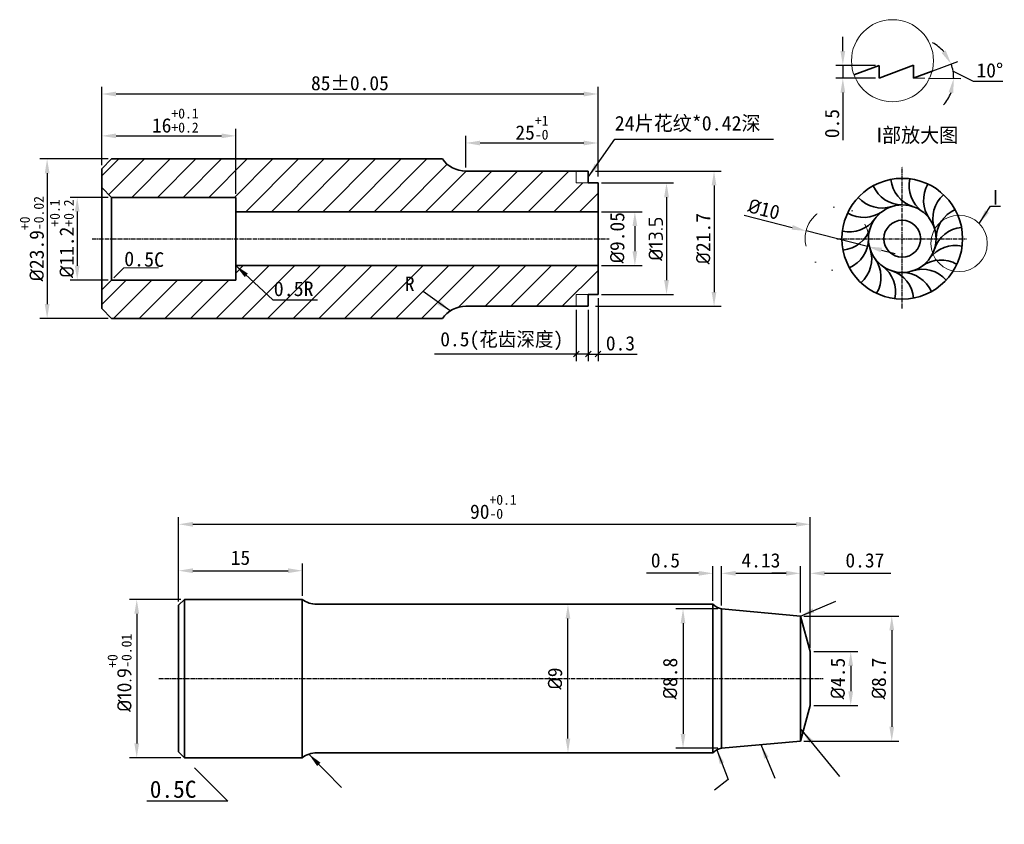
# Model space of a CAD drawing. Header units: millimetres. Extents: x 803 to 2752, y -982 to 289.
# Tile 15 of 22: x 1665 to 1837, y -171 to -31. Entities that reach past the tile are written whole.
import ezdxf

# ---------------------------------------------------------------- set-up
doc = ezdxf.new("R2010")
doc.units = ezdxf.units.MM
for name, pattern in [('ACAD_ISO02W100', [15, 12, -3]), ('CENTER2', [1.125, 0.75, -0.125, 0.125, -0.125]), ('DIVIDE', [31.75, 12.7, -6.35, 0, -6.35, 0, -6.35])]:
    doc.linetypes.add(name, pattern=pattern)
for name, color, linetype, lineweight in [('Layer1', 7, 'Continuous', 35), ('Layer3', 5, 'Continuous', 13), ('Layer4', 9, 'ACAD_ISO02W100', 13), ('Layer5', 4, 'DIVIDE', 13), ('中心线', 1, 'CENTER2', 25), ('标注线', 3, 'Continuous', 30), ('粗实线', 7, 'Continuous', 35)]:
    doc.layers.add(name, color=color, linetype=linetype, lineweight=lineweight)
doc.dimstyles.new('ISO-25', dxfattribs={"dimtxt": 2.5, "dimasz": 2.5, "dimexe": 1.25, "dimexo": 0.625, "dimtad": 1, "dimdsep": 46, "dimtxsty": 'Standard', "dimcen": 2.5, "dimadec": 0, "dimazin": 0, "dimtfac": 1, "dimtmove": 0, "dimatfit": 3, "dimfxl": 1, "dimarcsym": 0})
doc.dimstyles.new('ISO-25$0', dxfattribs={"dimtxt": 2.5, "dimasz": 2.5, "dimexe": 1.25, "dimexo": 0.625, "dimgap": 1, "dimtad": 1, "dimtoh": 1, "dimtxsty": 'Standard', "dimcen": 2.5, "dimadec": 0, "dimazin": 0, "dimtfac": 1, "dimtofl": 0, "dimtmove": 0, "dimatfit": 3, "dimfxl": 1, "dimarcsym": 0})
doc.dimstyles.new('yang', dxfattribs={"dimtxt": 2.5, "dimasz": 2.5, "dimexe": 1.25, "dimexo": 0.625, "dimtad": 1, "dimdsep": 46, "dimtxsty": 'Standard', "dimcen": 13, "dimadec": 0, "dimazin": 0, "dimtfac": 1, "dimtmove": 0, "dimatfit": 3, "dimfxl": 1.2, "dimarcsym": 0})

# ---------------------------------------------------------------- blocks, each defined once
blk = doc.blocks.new('*D141')
at = {"layer": 'Defpoints', "color": 0, "transparency": 16777216}
for p in [(1679.03, -43.73), (1679.03, -56.81), (1765.81, -58.78)]:
    blk.add_point(p, dxfattribs=at)
at = {"layer": 'Layer3', "color": 0, "lineweight": -2, "transparency": 16777216}
for p, q in [((1679.03, -56.18), (1679.03, -42.48)), ((1765.81, -58.16), (1765.81, -42.48)), ((1763.31, -43.73), (1681.53, -43.73))]:
    blk.add_line(p, q, dxfattribs=at)
at = {"layer": 'Layer3', "color": 0, "transparency": 16777216}
for points in [[(1681.53, -43.31), (1681.53, -44.15), (1679.03, -43.73)], [(1763.31, -43.31), (1763.31, -44.15), (1765.81, -43.73)]]:
    blk.add_solid(points, dxfattribs=at)
at = {"layer": 'Layer3', "color": 0, "transparency": 16777216, "insert": (1722.42, -41.85), "char_height": 2.5, "attachment_point": 5}
blk.add_mtext('85%%P0.05', dxfattribs=at)
blk = doc.blocks.new('*D142')
at = {"layer": 'Defpoints', "color": 0, "transparency": 16777216}
for p in [(1802.17, -67.65), (1812.91, -70.38)]:
    blk.add_point(p, dxfattribs=at)
at = {"layer": 'Layer3', "color": 0, "lineweight": -2, "transparency": 16777216}
for p, q in [((1791.35, -64.91), (1799.75, -67.04)), ((1812.91, -70.38), (1802.17, -67.65)), ((1815.34, -70.99), (1817.76, -71.61))]:
    blk.add_line(p, q, dxfattribs=at)
at = {"layer": 'Layer3', "color": 0, "transparency": 16777216}
for points in [[(1799.85, -66.63), (1799.65, -67.44), (1802.17, -67.65)], [(1815.44, -70.59), (1815.23, -71.4), (1812.91, -70.38)]]:
    blk.add_solid(points, dxfattribs=at)
at = {"layer": 'Layer3', "color": 0, "transparency": 16777216, "insert": (1794.8, -63.85), "char_height": 2.5, "attachment_point": 5, "rotation": 345.7556}
blk.add_mtext('{\\fISOCPEUR|b0|i0|c134|p34;%%C}10', dxfattribs=at)
blk = doc.blocks.new('*D143')
at = {"layer": 'Defpoints', "color": 0, "transparency": 16777216}
for p in [(1680.76, -55.08), (1669.48, -82.95), (1680.76, -82.95)]:
    blk.add_point(p, dxfattribs=at)
at = {"layer": 'Layer3', "color": 0, "lineweight": -2, "transparency": 16777216}
for p, q in [((1680.13, -55.08), (1668.23, -55.08)), ((1669.48, -57.58), (1669.48, -80.45)), ((1680.13, -82.95), (1668.23, -82.95))]:
    blk.add_line(p, q, dxfattribs=at)
at = {"layer": 'Layer3', "color": 0, "transparency": 16777216}
for points in [[(1669.07, -57.58), (1669.9, -57.58), (1669.48, -55.08)], [(1669.07, -80.45), (1669.9, -80.45), (1669.48, -82.95)]]:
    blk.add_solid(points, dxfattribs=at)
at = {"layer": 'Layer3', "color": 0, "transparency": 16777216, "insert": (1666.82, -69.02), "char_height": 2.5, "attachment_point": 5, "rotation": 90}
blk.add_mtext('{\\fISOCPEUR|b0|i0|c134|p34;%%C}23.9{\\H0.7x;\\S+0^ -0.02;}', dxfattribs=at)
blk = doc.blocks.new('*D144')
at = {"layer": 'Defpoints', "color": 0, "transparency": 16777216}
for p in [(1680.76, -61.79), (1674.74, -76.24), (1680.76, -76.24)]:
    blk.add_point(p, dxfattribs=at)
at = {"layer": 'Layer3', "color": 0, "lineweight": -2, "transparency": 16777216}
for p, q in [((1680.13, -61.79), (1673.49, -61.79)), ((1674.74, -64.29), (1674.74, -73.74)), ((1680.13, -76.24), (1673.49, -76.24))]:
    blk.add_line(p, q, dxfattribs=at)
at = {"layer": 'Layer3', "color": 0, "transparency": 16777216}
for points in [[(1674.32, -64.29), (1675.15, -64.29), (1674.74, -61.79)], [(1674.32, -73.74), (1675.15, -73.74), (1674.74, -76.24)]]:
    blk.add_solid(points, dxfattribs=at)
at = {"layer": 'Layer3', "color": 0, "transparency": 16777216, "insert": (1672.07, -69.02), "char_height": 2.5, "attachment_point": 5, "rotation": 90}
blk.add_mtext('{\\fISOCPEUR|b0|i0|c134|p34;%%C}11.2{\\H0.7x;\\S+0.1^ +0.2;}', dxfattribs=at)
blk = doc.blocks.new('*D145')
at = {"layer": 'Defpoints', "color": 0, "transparency": 16777216}
for p in [(1702.47, -51.05), (1679.03, -56.81), (1702.47, -61.79)]:
    blk.add_point(p, dxfattribs=at)
at = {"layer": 'Layer3', "color": 0, "lineweight": -2, "transparency": 16777216}
for p, q in [((1679.03, -56.18), (1679.03, -49.8)), ((1702.47, -61.17), (1702.47, -49.8)), ((1681.53, -51.05), (1699.97, -51.05))]:
    blk.add_line(p, q, dxfattribs=at)
at = {"layer": 'Layer3', "color": 0, "transparency": 16777216}
for points in [[(1681.53, -50.63), (1681.53, -51.46), (1679.03, -51.05)], [(1699.97, -50.63), (1699.97, -51.46), (1702.47, -51.05)]]:
    blk.add_solid(points, dxfattribs=at)
at = {"layer": 'Layer3', "color": 0, "transparency": 16777216, "insert": (1691.89, -48.38), "char_height": 2.5, "attachment_point": 5}
blk.add_mtext('16{\\H0.7x;\\S+0.1^ +0.2;}', dxfattribs=at)
blk = doc.blocks.new('_Oblique')
at = {"color": 0, "linetype": 'ByBlock', "lineweight": -2}
blk.add_line((-0.5, -0.5), (0.5, 0.5), dxfattribs=at)
blk = doc.blocks.new('*D146')
at = {"layer": 'Defpoints', "color": 0, "transparency": 16777216}
for p in [(1761.99, -80.83), (1764.1, -80.83), (1764.1, -89.18)]:
    blk.add_point(p, dxfattribs=at)
at = {"layer": 'Layer3', "color": 0, "lineweight": -2, "transparency": 16777216}
for p, q in [((1761.99, -81.45), (1761.99, -90.43)), ((1764.1, -81.45), (1764.1, -90.43)), ((1761.99, -89.18), (1737.23, -89.18)), ((1764.1, -89.18), (1761.99, -89.18))]:
    blk.add_line(p, q, dxfattribs=at)
at = {"layer": 'Layer3', "color": 0, "lineweight": -2, "transparency": 16777216, "rotation": 180}
blk.add_blockref('_Oblique', (1761.99, -89.18), dxfattribs=at)
at = {"layer": 'Layer3', "color": 0, "lineweight": -2, "transparency": 16777216}
blk.add_blockref('_Oblique', (1764.1, -89.18), dxfattribs=at)
at = {"layer": 'Layer3', "color": 0, "transparency": 16777216, "insert": (1748.97, -86.91), "char_height": 2.5, "attachment_point": 5}
blk.add_mtext('0.5(花齿深度)', dxfattribs=at)
blk = doc.blocks.new('*D147')
at = {"layer": 'Defpoints', "color": 0, "transparency": 16777216}
for p in [(1765.81, -52.29), (1742.68, -57.2), (1765.81, -58.78)]:
    blk.add_point(p, dxfattribs=at)
at = {"layer": 'Layer3', "color": 0, "lineweight": -2, "transparency": 16777216}
for p, q in [((1742.68, -56.58), (1742.68, -51.04)), ((1765.81, -58.16), (1765.81, -51.04)), ((1745.18, -52.29), (1763.31, -52.29))]:
    blk.add_line(p, q, dxfattribs=at)
at = {"layer": 'Layer3', "color": 0, "transparency": 16777216}
for points in [[(1745.18, -51.88), (1745.18, -52.71), (1742.68, -52.29)], [(1763.31, -51.88), (1763.31, -52.71), (1765.81, -52.29)]]:
    blk.add_solid(points, dxfattribs=at)
at = {"layer": 'Layer3', "color": 0, "transparency": 16777216, "insert": (1754.24, -49.63), "char_height": 2.5, "attachment_point": 5}
blk.add_mtext('25{\\H0.7x;\\S+1^ -0;}', dxfattribs=at)
blk = doc.blocks.new('*D148')
at = {"layer": 'Defpoints', "color": 0, "transparency": 16777216}
for p in [(1764.75, -57.2), (1764.75, -80.83), (1786.08, -80.83)]:
    blk.add_point(p, dxfattribs=at)
at = {"layer": 'Layer3', "color": 0, "lineweight": -2, "transparency": 16777216}
for p, q in [((1765.38, -57.2), (1787.33, -57.2)), ((1786.08, -59.7), (1786.08, -78.33)), ((1765.38, -80.83), (1787.33, -80.83))]:
    blk.add_line(p, q, dxfattribs=at)
at = {"layer": 'Layer3', "color": 0, "transparency": 16777216}
for points in [[(1785.66, -59.7), (1786.49, -59.7), (1786.08, -57.2)], [(1785.66, -78.33), (1786.49, -78.33), (1786.08, -80.83)]]:
    blk.add_solid(points, dxfattribs=at)
at = {"layer": 'Layer3', "color": 0, "transparency": 16777216, "insert": (1784.2, -69.02), "char_height": 2.5, "attachment_point": 5, "rotation": 90}
blk.add_mtext('{\\fISOCPEUR|b0|i0|c134|p34;%%C}21.7', dxfattribs=at)
blk = doc.blocks.new('*D149')
at = {"layer": 'Defpoints', "color": 0, "transparency": 16777216}
for p in [(1765.81, -59.27), (1765.81, -78.76), (1777.77, -78.76)]:
    blk.add_point(p, dxfattribs=at)
at = {"layer": 'Layer3', "color": 0, "lineweight": -2, "transparency": 16777216}
for p, q in [((1766.43, -59.27), (1779.02, -59.27)), ((1777.77, -61.77), (1777.77, -76.26)), ((1766.43, -78.76), (1779.02, -78.76))]:
    blk.add_line(p, q, dxfattribs=at)
at = {"layer": 'Layer3', "color": 0, "transparency": 16777216}
for points in [[(1777.35, -61.77), (1778.19, -61.77), (1777.77, -59.27)], [(1777.35, -76.26), (1778.19, -76.26), (1777.77, -78.76)]]:
    blk.add_solid(points, dxfattribs=at)
at = {"layer": 'Layer3', "color": 0, "transparency": 16777216, "insert": (1775.89, -69.02), "char_height": 2.5, "attachment_point": 5, "rotation": 90}
blk.add_mtext('{\\fISOCPEUR|b0|i0|c134|p34;%%C13.5}', dxfattribs=at)
blk = doc.blocks.new('*D150')
at = {"layer": 'Defpoints', "color": 0, "transparency": 16777216}
for p in [(1765.81, -64.32), (1765.81, -73.71), (1772.24, -73.71)]:
    blk.add_point(p, dxfattribs=at)
at = {"layer": 'Layer3', "color": 0, "lineweight": -2, "transparency": 16777216}
for p, q in [((1766.43, -64.32), (1773.49, -64.32)), ((1772.24, -66.82), (1772.24, -71.21)), ((1766.43, -73.71), (1773.49, -73.71))]:
    blk.add_line(p, q, dxfattribs=at)
at = {"layer": 'Layer3', "color": 0, "transparency": 16777216}
for points in [[(1771.82, -66.82), (1772.66, -66.82), (1772.24, -64.32)], [(1771.82, -71.21), (1772.66, -71.21), (1772.24, -73.71)]]:
    blk.add_solid(points, dxfattribs=at)
at = {"layer": 'Layer3', "color": 0, "transparency": 16777216, "insert": (1769.17, -68.85), "char_height": 2.5, "attachment_point": 5, "rotation": 90}
blk.add_mtext('{\\fISOCPEUR|b0|i0|c134|p34;%%C}9.05', dxfattribs=at)
blk = doc.blocks.new('*D151')
at = {"layer": 'Defpoints', "color": 0, "transparency": 16777216}
for p in [(1765.81, -78.76), (1764.1, -80.83), (1765.81, -89.18)]:
    blk.add_point(p, dxfattribs=at)
at = {"layer": 'Layer3', "color": 0, "lineweight": -2, "transparency": 16777216}
for p, q in [((1765.81, -79.38), (1765.81, -90.43)), ((1764.1, -81.45), (1764.1, -90.43)), ((1764.1, -89.18), (1765.81, -89.18)), ((1765.81, -89.18), (1772.64, -89.18))]:
    blk.add_line(p, q, dxfattribs=at)
at = {"layer": 'Layer3', "color": 0, "lineweight": -2, "transparency": 16777216, "rotation": 180}
blk.add_blockref('_Oblique', (1764.1, -89.18), dxfattribs=at)
at = {"layer": 'Layer3', "color": 0, "lineweight": -2, "transparency": 16777216}
blk.add_blockref('_Oblique', (1765.81, -89.18), dxfattribs=at)
at = {"layer": 'Layer3', "color": 0, "transparency": 16777216, "insert": (1769.72, -87.31), "char_height": 2.5, "attachment_point": 5}
blk.add_mtext('0.3', dxfattribs=at)
blk = doc.blocks.new('*D152')
at = {"layer": 'Defpoints', "color": 0, "transparency": 16777216}
for p in [(1827.78, -39.3), (1820.94, -40.97), (1820.94, -40.97), (1822.94, -40.99), (1814.2, -43.53)]:
    blk.add_point(p, dxfattribs=at)
at = {"layer": 'Layer3', "color": 0, "lineweight": -2, "transparency": 16777216}
for p, q in [((1821.52, -40.75), (1828.69, -38.03)), ((1823.57, -40.99), (1829.23, -41.04)), ((1827.87, -39.73), (1831.39, -41.48)), ((1831.39, -41.48), (1836.6, -41.48))]:
    blk.add_line(p, q, dxfattribs=at)
for start, end in [(41.2464, 61.7017), (359.5211, 20.791), (318.6104, 339.0658)]:
    blk.add_arc((1820.94, -40.97), 7.04, start, end, dxfattribs=at)
at = {"layer": 'Layer3', "color": 0, "transparency": 16777216}
for points in [[(1826.59, -36.12), (1825.87, -36.55), (1827.52, -38.47)], [(1827.1, -43.41), (1827.92, -43.56), (1827.98, -41.03)]]:
    blk.add_solid(points, dxfattribs=at)
at = {"layer": 'Layer3', "color": 0, "transparency": 16777216, "insert": (1834.3, -39.61), "char_height": 2.5, "attachment_point": 5}
blk.add_mtext('10%%D', dxfattribs=at)
blk = doc.blocks.new('*D153')
at = {"layer": 'Defpoints', "color": 0, "transparency": 16777216}
for p in [(1814.93, -38.74), (1808.6, -40.99), (1814.93, -40.99)]:
    blk.add_point(p, dxfattribs=at)
at = {"layer": 'Layer3', "color": 0, "lineweight": -2, "transparency": 16777216}
for p, q in [((1808.6, -36.24), (1808.6, -33.74)), ((1814.3, -38.74), (1807.35, -38.74)), ((1808.6, -38.74), (1808.6, -40.99)), ((1814.3, -40.99), (1807.35, -40.99)), ((1808.6, -43.49), (1808.6, -51.82))]:
    blk.add_line(p, q, dxfattribs=at)
at = {"layer": 'Layer3', "color": 0, "transparency": 16777216}
for points in [[(1808.18, -36.24), (1809.01, -36.24), (1808.6, -38.74)], [(1808.18, -43.49), (1809.01, -43.49), (1808.6, -40.99)]]:
    blk.add_solid(points, dxfattribs=at)
at = {"layer": 'Layer3', "color": 0, "transparency": 16777216, "insert": (1806.72, -48.9), "char_height": 2.5, "attachment_point": 5, "rotation": 90}
blk.add_mtext('0.5', dxfattribs=at)
blk = doc.blocks.new('*D156')
at = {"layer": 'Defpoints', "color": 0, "transparency": 16777216}
for p in [(1693.47, -132.05), (1685.15, -159.71), (1693.47, -159.71)]:
    blk.add_point(p, dxfattribs=at)
at = {"layer": '标注线', "color": 0, "lineweight": -2, "transparency": 16777216}
for p, q in [((1692.85, -132.05), (1683.9, -132.05)), ((1685.15, -134.55), (1685.15, -157.21)), ((1692.85, -159.71), (1683.9, -159.71))]:
    blk.add_line(p, q, dxfattribs=at)
at = {"layer": '标注线', "color": 0, "transparency": 16777216}
for points in [[(1684.73, -134.55), (1685.56, -134.55), (1685.15, -132.05)], [(1684.73, -157.21), (1685.56, -157.21), (1685.15, -159.71)]]:
    blk.add_solid(points, dxfattribs=at)
at = {"layer": '标注线', "color": 0, "transparency": 16777216, "insert": (1682.14, -144.88), "char_height": 2.5, "attachment_point": 5, "rotation": 90}
blk.add_mtext('{\\fISOCPEUR|b0|i0|c134|p34;%%C10.9\\fSimSun|b0|i0|c134|p2;\\H0.7x;\\S+0^ -0.01;}', dxfattribs=at)
blk = doc.blocks.new('*D154')
at = {"layer": 'Defpoints', "color": 0, "transparency": 16777216}
for p in [(1802.91, -118.92), (1692.47, -133.05), (1802.91, -141.16)]:
    blk.add_point(p, dxfattribs=at)
at = {"layer": '标注线', "color": 0, "lineweight": -2, "transparency": 16777216}
for p, q in [((1692.47, -132.42), (1692.47, -117.67)), ((1802.91, -140.53), (1802.91, -117.67)), ((1694.97, -118.92), (1800.41, -118.92))]:
    blk.add_line(p, q, dxfattribs=at)
at = {"layer": '标注线', "color": 0, "transparency": 16777216}
for points in [[(1694.97, -118.5), (1694.97, -119.34), (1692.47, -118.92)], [(1800.41, -118.5), (1800.41, -119.34), (1802.91, -118.92)]]:
    blk.add_solid(points, dxfattribs=at)
at = {"layer": '标注线', "color": 0, "transparency": 16777216, "insert": (1747.5, -115.88), "char_height": 2.5, "attachment_point": 5}
blk.add_mtext('90{\\H0.7x;\\S+0.1^ -0;}', dxfattribs=at)
blk = doc.blocks.new('*D157')
at = {"layer": 'Defpoints', "color": 0, "transparency": 16777216}
for p in [(1714.1, -127.03), (1714.1, -132.05), (1692.47, -133.05)]:
    blk.add_point(p, dxfattribs=at)
at = {"layer": '标注线', "color": 0, "lineweight": -2, "transparency": 16777216}
for p, q in [((1692.47, -132.42), (1692.47, -125.78)), ((1694.97, -127.03), (1711.6, -127.03)), ((1714.1, -131.42), (1714.1, -125.78))]:
    blk.add_line(p, q, dxfattribs=at)
at = {"layer": '标注线', "color": 0, "transparency": 16777216}
for points in [[(1694.97, -126.61), (1694.97, -127.45), (1692.47, -127.03)], [(1711.6, -126.61), (1711.6, -127.45), (1714.1, -127.03)]]:
    blk.add_solid(points, dxfattribs=at)
at = {"layer": '标注线', "color": 0, "transparency": 16777216, "insert": (1703.28, -124.78), "char_height": 2.5, "attachment_point": 5}
blk.add_mtext('15', dxfattribs=at)
blk = doc.blocks.new('*D155')
at = {"layer": 'Defpoints', "color": 0, "transparency": 16777216}
for p in [(1802.91, -141.16), (1802.91, -150.6), (1809.98, -150.6)]:
    blk.add_point(p, dxfattribs=at)
at = {"layer": '标注线', "color": 0, "lineweight": -2, "transparency": 16777216}
for p, q in [((1803.53, -141.16), (1811.23, -141.16)), ((1809.98, -143.66), (1809.98, -148.1)), ((1803.53, -150.6), (1811.23, -150.6))]:
    blk.add_line(p, q, dxfattribs=at)
at = {"layer": '标注线', "color": 0, "transparency": 16777216}
for points in [[(1809.56, -143.66), (1810.39, -143.66), (1809.98, -141.16)], [(1809.56, -148.1), (1810.39, -148.1), (1809.98, -150.6)]]:
    blk.add_solid(points, dxfattribs=at)
at = {"layer": '标注线', "color": 0, "transparency": 16777216, "insert": (1807.73, -145.88), "char_height": 2.5, "attachment_point": 5, "rotation": 90}
blk.add_mtext('{\\fISOCPEUR|b0|i0|c134|p34;%%C}4.5', dxfattribs=at)
blk = doc.blocks.new('*D158')
at = {"layer": 'Defpoints', "color": 0, "transparency": 16777216}
for p in [(1801.18, -134.95), (1801.18, -156.81), (1817.15, -156.81)]:
    blk.add_point(p, dxfattribs=at)
at = {"layer": '标注线', "color": 0, "lineweight": -2, "transparency": 16777216}
for p, q in [((1801.8, -134.95), (1818.4, -134.95)), ((1817.15, -137.45), (1817.15, -154.31)), ((1801.8, -156.81), (1818.4, -156.81))]:
    blk.add_line(p, q, dxfattribs=at)
at = {"layer": '标注线', "color": 0, "transparency": 16777216}
for points in [[(1816.74, -137.45), (1817.57, -137.45), (1817.15, -134.95)], [(1816.74, -154.31), (1817.57, -154.31), (1817.15, -156.81)]]:
    blk.add_solid(points, dxfattribs=at)
at = {"layer": '标注线', "color": 0, "transparency": 16777216, "insert": (1814.9, -145.88), "char_height": 2.5, "attachment_point": 5, "rotation": 90}
blk.add_mtext('{\\fISOCPEUR|b0|i0|c134|p34;%%C}8.7', dxfattribs=at)
blk = doc.blocks.new('*D159')
at = {"layer": 'Defpoints', "color": 0, "transparency": 16777216}
for p in [(1802.91, -127.49), (1801.18, -134.95), (1802.91, -141.16)]:
    blk.add_point(p, dxfattribs=at)
at = {"layer": '标注线', "color": 0, "lineweight": -2, "transparency": 16777216}
for p, q in [((1801.18, -134.33), (1801.18, -126.24)), ((1802.91, -140.53), (1802.91, -126.24)), ((1798.68, -127.49), (1796.18, -127.49)), ((1805.41, -127.49), (1816.99, -127.49))]:
    blk.add_line(p, q, dxfattribs=at)
at = {"layer": '标注线', "color": 0, "transparency": 16777216}
for points in [[(1798.68, -127.07), (1798.68, -127.91), (1801.18, -127.49)], [(1805.41, -127.07), (1805.41, -127.91), (1802.91, -127.49)]]:
    blk.add_solid(points, dxfattribs=at)
at = {"layer": '标注线', "color": 0, "transparency": 16777216, "insert": (1812.45, -125.24), "char_height": 2.5, "attachment_point": 5}
blk.add_mtext('0.37', dxfattribs=at)
blk = doc.blocks.new('*D160')
at = {"layer": 'Defpoints', "color": 0, "transparency": 16777216}
for p in [(1801.18, -127.49), (1787.37, -133.71), (1801.18, -134.95)]:
    blk.add_point(p, dxfattribs=at)
at = {"layer": '标注线', "color": 0, "lineweight": -2, "transparency": 16777216}
for p, q in [((1787.37, -133.09), (1787.37, -126.24)), ((1801.18, -134.33), (1801.18, -126.24)), ((1789.87, -127.49), (1798.68, -127.49))]:
    blk.add_line(p, q, dxfattribs=at)
at = {"layer": '标注线', "color": 0, "transparency": 16777216}
for points in [[(1789.87, -127.07), (1789.87, -127.91), (1787.37, -127.49)], [(1798.68, -127.07), (1798.68, -127.91), (1801.18, -127.49)]]:
    blk.add_solid(points, dxfattribs=at)
at = {"layer": '标注线', "color": 0, "transparency": 16777216, "insert": (1794.28, -125.24), "char_height": 2.5, "attachment_point": 5}
blk.add_mtext('4.13', dxfattribs=at)
blk = doc.blocks.new('*D161')
at = {"layer": 'Defpoints', "color": 0, "transparency": 16777216}
for p in [(1760.54, -132.89), (1762.05, -132.89), (1762.05, -158.86)]:
    blk.add_point(p, dxfattribs=at)
at = {"layer": '标注线', "color": 0, "lineweight": -2, "transparency": 16777216}
for p, q in [((1761.43, -132.89), (1759.29, -132.89)), ((1760.54, -156.36), (1760.54, -135.39)), ((1761.43, -158.86), (1759.29, -158.86))]:
    blk.add_line(p, q, dxfattribs=at)
at = {"layer": '标注线', "color": 0, "transparency": 16777216}
for points in [[(1760.12, -135.39), (1760.95, -135.39), (1760.54, -132.89)], [(1760.12, -156.36), (1760.95, -156.36), (1760.54, -158.86)]]:
    blk.add_solid(points, dxfattribs=at)
at = {"layer": '标注线', "color": 0, "transparency": 16777216, "insert": (1758.29, -145.88), "char_height": 2.5, "attachment_point": 5, "rotation": 90}
blk.add_mtext('{\\fISOCPEUR|b0|i0|c134|p34;%%C}9', dxfattribs=at)
blk = doc.blocks.new('*D162')
at = {"layer": 'Defpoints', "color": 0, "transparency": 16777216}
for p in [(1785.87, -127.49), (1785.87, -132.89), (1787.37, -133.71)]:
    blk.add_point(p, dxfattribs=at)
at = {"layer": '标注线', "color": 0, "lineweight": -2, "transparency": 16777216}
for p, q in [((1785.87, -132.27), (1785.87, -126.24)), ((1787.37, -133.09), (1787.37, -126.24)), ((1783.37, -127.49), (1774.29, -127.49)), ((1789.87, -127.49), (1792.37, -127.49))]:
    blk.add_line(p, q, dxfattribs=at)
at = {"layer": '标注线', "color": 0, "transparency": 16777216}
for points in [[(1783.37, -127.07), (1783.37, -127.91), (1785.87, -127.49)], [(1789.87, -127.07), (1789.87, -127.91), (1787.37, -127.49)]]:
    blk.add_solid(points, dxfattribs=at)
at = {"layer": '标注线', "color": 0, "transparency": 16777216, "insert": (1777.58, -125.24), "char_height": 2.5, "attachment_point": 5}
blk.add_mtext('0.5', dxfattribs=at)
blk = doc.blocks.new('*D163')
at = {"layer": 'Defpoints', "color": 0, "transparency": 16777216}
for p in [(1787.37, -133.71), (1780.66, -158.04), (1787.37, -158.04)]:
    blk.add_point(p, dxfattribs=at)
at = {"layer": '标注线', "color": 0, "lineweight": -2, "transparency": 16777216}
for p, q in [((1786.75, -133.71), (1779.41, -133.71)), ((1780.66, -136.21), (1780.66, -155.54)), ((1786.75, -158.04), (1779.41, -158.04))]:
    blk.add_line(p, q, dxfattribs=at)
at = {"layer": '标注线', "color": 0, "transparency": 16777216}
for points in [[(1780.24, -136.21), (1781.07, -136.21), (1780.66, -133.71)], [(1780.24, -155.54), (1781.07, -155.54), (1780.66, -158.04)]]:
    blk.add_solid(points, dxfattribs=at)
at = {"layer": '标注线', "color": 0, "transparency": 16777216, "insert": (1778.41, -145.88), "char_height": 2.5, "attachment_point": 5, "rotation": 90}
blk.add_mtext('{\\fISOCPEUR|b0|i0|c134|p34;%%C}8.8', dxfattribs=at)

msp = doc.modelspace()

# ---------------------------------------------------------------- hatches: boundary and pattern name
at = {"layer": '粗实线'}
h = msp.add_hatch(dxfattribs=at)
h.set_pattern_fill('ANSI31', color=256)
h.set_pattern_definition([(45, (821.3545, -134.4488), (-2.245064, 2.245064), [])])
h.paths.add_polyline_path([(1765.8054, -59.2734), (1764.0961, -59.2734), (1761.9906, -59.2734), (1761.9906, -57.204), (1742.6842, -57.204, -0.24377569), (1738.5815, -55.0773), (1680.7561, -55.0773), (1679.0281, -56.8053), (1679.0281, -60.0635), (1680.7561, -61.7915), (1702.4678, -61.7915), (1702.4678, -64.3186), (1765.8054, -64.3186)])
h.paths.add_polyline_path([(1765.8054, -73.7137), (1702.4678, -73.7137), (1702.4678, -76.2408), (1680.7561, -76.2408), (1679.0281, -77.9688), (1679.0281, -81.227), (1680.7561, -82.955), (1738.5815, -82.955, -0.24377569), (1742.6842, -80.8283), (1761.9906, -80.8283), (1761.9906, -78.7589), (1764.0961, -78.7589), (1765.8054, -78.7589)])
h.paths.add_polyline_path([(1731.2886, -79.2746), (1734.3163, -79.2746), (1734.3163, -74.4691), (1731.2886, -74.4691)], flags=24)
h.paths.add_polyline_path([(1708.4761, -79.6671), (1717.0023, -79.6671), (1717.0023, -75.9338), (1708.4761, -75.9338)], flags=24)

# ---------------------------------------------------------------- linework, layer by layer
at = {"layer": 'Layer1'}
for p, q in [((1814.9261, -38.7398), (1810.5443, -40.391)), ((1820.9375, -38.7201), (1814.9261, -40.9854)), ((1814.9261, -40.9854), (1814.9261, -38.7398)), ((1820.9375, -40.9719), (1820.9375, -38.7201)), ((1824.2165, -39.7362), (1820.893, -40.9887)), ((1680.7561, -55.0773), (1679.0281, -56.8053)), ((1680.7561, -55.0773), (1738.5815, -55.0773)), ((1679.0281, -69.0161), (1679.0281, -56.8053)), ((1764.0961, -57.204), (1742.6842, -57.204)), ((1764.0961, -59.2734), (1764.0961, -57.204)), ((1680.7561, -61.7915), (1679.0281, -60.0635)), ((1765.8054, -59.2734), (1764.0961, -59.2734)), ((1765.8054, -59.2734), (1765.8054, -69.0161)), ((1680.7561, -61.7915), (1680.7561, -76.2408)), ((1680.7561, -61.7915), (1702.4678, -61.7915)), ((1702.4678, -76.2408), (1702.4678, -61.7915)), ((1702.4678, -64.3186), (1765.8054, -64.3186)), ((1679.0281, -69.0161), (1679.0281, -81.227)), ((1765.8054, -78.7589), (1765.8054, -69.0161)), ((1702.4678, -73.7137), (1765.8054, -73.7137)), ((1680.7561, -76.2408), (1679.0281, -77.9688)), ((1680.7561, -76.2408), (1702.4678, -76.2408)), ((1765.8054, -78.7589), (1764.0961, -78.7589)), ((1764.0961, -78.7589), (1764.0961, -80.8283)), ((1764.0961, -80.8283), (1742.6842, -80.8283)), ((1680.7561, -82.955), (1679.0281, -81.227)), ((1680.7561, -82.955), (1738.5815, -82.955))]:
    msp.add_line(p, q, dxfattribs=at)
for radius in [10.5486, 5.9079, 3.2191]:
    msp.add_circle((1818.9909, -69.0161), radius, dxfattribs=at)
for centre, radius, start, end in [((1742.6842, -52.1832), 5.0208, 215.199575, 270), ((1818.9909, -57.5686), 5.5396, 203.444486, 270), ((1822.5283, -58.1289), 5.5396, 185.444486, 252), ((1825.7195, -59.7549), 5.5396, 167.444486, 234), ((1828.2521, -62.2875), 5.5396, 149.444486, 216), ((1815.4534, -58.1289), 5.5396, 221.444486, 288), ((1829.8781, -65.4787), 5.5396, 131.444486, 198), ((1812.2622, -59.7549), 5.5396, 239.444486, 306), ((1830.4384, -69.0161), 5.5396, 113.444486, 180), ((1809.7297, -62.2875), 5.5396, 257.444486, 324), ((1829.8781, -72.5536), 5.5396, 95.444486, 162), ((1808.1037, -65.4787), 5.5396, 275.444486, 342), ((1807.5434, -69.0161), 5.5396, 293.444486, 0), ((1828.2521, -75.7448), 5.5396, 77.444486, 144), ((1808.1037, -72.5536), 5.5396, 311.444486, 18), ((1809.7297, -75.7448), 5.5396, 329.444486, 36), ((1812.2622, -78.2773), 5.5396, 347.444486, 54), ((1825.7195, -78.2773), 5.5396, 59.444486, 126), ((1815.4534, -79.9033), 5.5396, 5.444486, 72), ((1818.9909, -80.4636), 5.5396, 23.444486, 90), ((1822.5283, -79.9033), 5.5396, 41.444486, 108), ((1742.6842, -85.849), 5.0208, 90, 144.800425)]:
    msp.add_arc(centre, radius, start, end, dxfattribs=at)
at = {"layer": 'Layer3'}
for p, q in [((1820.9438, -40.9887), (1822.9439, -40.9887)), ((1681.1685, -75.8284), (1682.9116, -74.0853)), ((1682.9116, -74.0853), (1688.9779, -74.1145))]:
    msp.add_line(p, q, dxfattribs=at)
for centre, radius in [((1817.2777, -37.9194), 7.1727), ((1828.9184, -69.8277), 4.9335)]:
    msp.add_circle(centre, radius, dxfattribs=at)
at = {"layer": 'Layer4', "ltscale": 0.5}
for p, q in [((1761.9906, -59.2734), (1761.9906, -57.204)), ((1761.9906, -59.2734), (1764.0961, -59.2734)), ((1761.9906, -78.7589), (1764.0961, -78.7589)), ((1761.9906, -78.7589), (1761.9906, -80.8283))]:
    msp.add_line(p, q, dxfattribs=at)
at = {"layer": 'Layer5', "ltscale": 0.5}
msp.add_circle((1807.5434, -69.0161), 5.5396, dxfattribs=at)
at = {"layer": '中心线'}
for p, q in [((1818.9909, -81.2244), (1818.9909, -56.4608)), ((1677.3501, -69.0161), (1767.738, -69.0161)), ((1807.556, -69.0161), (1830.2337, -69.0161))]:
    msp.add_line(p, q, dxfattribs=at)
at = {"layer": '中心线', "linetype": 'CENTER2'}
msp.add_line((1689.019, -145.8788), (1805.1759, -145.8788), dxfattribs=at)
at = {"layer": '标注线'}
for p, q in [((1695.2466, -161.4839), (1701.0717, -167.3091)), ((1701.0717, -167.3091), (1686.9274, -167.3091))]:
    msp.add_line(p, q, dxfattribs=at)
msp.add_arc((1800.4795, -155.4585), 1.0963, 4.044684, 50.584376, dxfattribs=at)
at = {"layer": '粗实线'}
for p, q in [((1693.474, -132.0463), (1692.474, -133.0463)), ((1693.474, -132.0463), (1693.474, -145.8788)), ((1714.0952, -132.0463), (1693.474, -132.0463)), ((1714.0952, -132.0463), (1714.0952, -159.7113)), ((1692.474, -145.8788), (1692.474, -133.0463)), ((1785.8688, -132.8944), (1716.6001, -132.8944)), ((1785.8688, -132.8944), (1785.8688, -158.8631)), ((1801.1756, -134.9523), (1787.3746, -133.715)), ((1787.3746, -133.715), (1787.3746, -158.0426)), ((1802.9071, -141.1557), (1801.1756, -134.9523)), ((1801.1756, -156.8053), (1801.1756, -134.9523)), ((1802.9071, -141.1557), (1802.9071, -150.6019)), ((1692.474, -145.8788), (1692.474, -158.7113)), ((1693.474, -159.7113), (1693.474, -145.8788)), ((1802.9071, -150.6019), (1801.1756, -156.8053)), ((1787.3746, -158.0426), (1801.1756, -156.8053)), ((1693.474, -159.7113), (1692.474, -158.7113)), ((1714.0952, -159.7113), (1693.474, -159.7113)), ((1785.8688, -158.8631), (1716.6001, -158.8631))]:
    msp.add_line(p, q, dxfattribs=at)
for centre, radius, start, end in [((1716.6001, -128.7715), 4.1229, 232.587781, 270), ((1787.9279, -130.9077), 2.8613, 223.976728, 258.852112), ((1787.9279, -160.8499), 2.8613, 101.147888, 136.023272), ((1716.6001, -162.986), 4.1229, 90, 127.412219)]:
    msp.add_arc(centre, radius, start, end, dxfattribs=at)

# ---------------------------------------------------------------- texts
at = {"layer": 'Layer3'}
for s, p in [('24片花纹*0.42深', (1768.7195, -50.1201)), ('0.5R', (1709.0983, -79.0449))]:
    msp.add_text(s, height=2.56, dxfattribs=at).set_placement(p)
msp.add_text('0.5C', height=2.56, rotation=358.532131, dxfattribs=at).set_placement((1682.9289, -73.7881))
at = {"layer": 'Layer3', "char_height": 2.56, "attachment_point": 1}
for s, insert, width in [('{\\f隶书|b0|i0|c134|p49;I}部放大图', (1814.5084, -49.6286), 22.554557), ('{\\f隶书|b0|i0|c134|p49;I}', (1834.8232, -60.5042), 2.12)]:
    msp.add_mtext(s, dxfattribs=dict(at, insert=insert, width=width))
at = {"layer": '标注线'}
msp.add_text('0.5C', height=3, dxfattribs=at).set_placement((1687.4257, -166.7184))
at = {"layer": '粗实线', "insert": (1732.0247, -75.6496), "char_height": 2.5, "attachment_point": 1}
msp.add_mtext_dynamic_manual_height_columns('R', width=3.897522, gutter_width=12.5, heights=[0], dxfattribs=at)

# ---------------------------------------------------------------- dimensions: what is measured, and where the dimension line sits
at = {"layer": 'Layer3'}
for base, p1, p2, text, picture, middle in [((1808.5959, -40.9854), (1814.9261, -38.7398), (1814.9261, -40.9854), '0.5', '*D153', (1806.7209, -48.9021)), ((1669.4819, -82.955), (1680.7561, -55.0773), (1680.7561, -82.955), '{\\fISOCPEUR|b0|i0|c134|p34;%%C}23.9{\\H0.7x;\\S+0^ -0.02;}', '*D143', (1666.8152, -69.0161)), ((1786.0752, -80.8283), (1764.7505, -57.204), (1764.7505, -80.8283), '{\\fISOCPEUR|b0|i0|c134|p34;%%C}21.7', '*D148', (1784.2002, -69.0161)), ((1777.7694, -78.7589), (1765.8054, -59.2734), (1765.8054, -78.7589), '{\\fISOCPEUR|b0|i0|c134|p34;%%C13.5}', '*D149', (1775.8944, -69.0161))]:
    dim = msp.add_linear_dim(base=base, p1=p1, p2=p2, angle=90, text=text, dimstyle='ISO-25', dxfattribs=at)
    dim.commit()
    dim.dimension.update_dxf_attribs({"geometry": picture, "text_midpoint": middle})
dim = msp.add_angular_dim_2l(base=(1827.7771, -39.3045), line1=((1820.9375, -40.9719), (1814.1995, -43.5302)), line2=((1820.9375, -40.9719), (1822.9439, -40.9887)), text='10%%D', dimstyle='ISO-25', override={"dimtmove": 1}, dxfattribs=at)
dim.commit()
dim.dimension.update_dxf_attribs({"geometry": '*D152', "text_midpoint": (1834.3049, -39.6093), "dimtype": 162})
dim = msp.add_linear_dim(base=(1679.0281, -43.7297), p1=(1765.8054, -58.7828), p2=(1679.0281, -56.8053), text='85%%P0.05', dimstyle='ISO-25', dxfattribs=at)
dim.commit()
dim.dimension.update_dxf_attribs({"geometry": '*D141', "text_midpoint": (1722.4168, -41.8547)})
for base, p1, p2, text, picture, middle in [((1702.4678, -51.0481), (1679.0281, -56.8053), (1702.4678, -61.7915), '16{\\H0.7x;\\S+0.1^ +0.2;}', '*D145', (1691.8882, -51.0481)), ((1765.8054, -52.2918), (1742.6842, -57.204), (1765.8054, -58.7828), '25{\\H0.7x;\\S+1^ -0;}', '*D147', (1754.2448, -52.2918))]:
    dim = msp.add_linear_dim(base=base, p1=p1, p2=p2, text=text, dimstyle='ISO-25', dxfattribs=at)
    dim.commit()
    dim.dimension.update_dxf_attribs({"geometry": picture, "text_midpoint": middle, "dimtype": 160})
dim = msp.add_linear_dim(base=(1674.7372, -76.2408), p1=(1680.7561, -61.7915), p2=(1680.7561, -76.2408), angle=90, text='{\\fISOCPEUR|b0|i0|c134|p34;%%C}11.2{\\H0.7x;\\S+0.1^ +0.2;}', dimstyle='ISO-25', dxfattribs=at)
dim.commit()
dim.dimension.update_dxf_attribs({"geometry": '*D144', "text_midpoint": (1674.7372, -69.0161), "dimtype": 160})
dim = msp.add_diameter_dim_2p(p1=(1812.9126, -70.3792), p2=(1802.1741, -67.6531), text='{\\fISOCPEUR|b0|i0|c134|p34;%%C}10', dimstyle='ISO-25', dxfattribs=at)
dim.commit()
dim.dimension.update_dxf_attribs({"geometry": '*D142', "text_midpoint": (1794.8007, -63.8467)})
dim = msp.add_linear_dim(base=(1772.2401, -73.7137), p1=(1765.8054, -64.3186), p2=(1765.8054, -73.7137), angle=90, text='{\\fISOCPEUR|b0|i0|c134|p34;%%C}9.05', dimstyle='ISO-25', override={"dimtmove": 1}, dxfattribs=at)
dim.commit()
dim.dimension.update_dxf_attribs({"geometry": '*D150', "text_midpoint": (1771.0423, -68.852), "dimtype": 160})
dim = msp.add_linear_dim(base=(1765.8054, -89.1809), p1=(1764.0961, -80.8283), p2=(1765.8054, -78.7589), text='0.3', dimstyle='ISO-25', override={"dimasz": 1, "dimblk1": 'Oblique', "dimblk2": 'Oblique', "dimsah": 1}, dxfattribs=at)
dim.commit()
dim.dimension.update_dxf_attribs({"geometry": '*D151', "text_midpoint": (1769.7221, -87.3059)})
dim = msp.add_linear_dim(base=(1764.0961, -89.1809), p1=(1761.9906, -80.8283), p2=(1764.0961, -80.8283), text='0.5(花齿深度)', dimstyle='ISO-25', override={"dimasz": 1, "dimblk1": 'Oblique', "dimblk2": 'Oblique', "dimsah": 1}, dxfattribs=at)
dim.commit()
dim.dimension.update_dxf_attribs({"geometry": '*D146', "text_midpoint": (1748.9656, -89.1809), "dimtype": 160})
at = {"layer": '标注线'}
dim = msp.add_linear_dim(base=(1802.9071, -118.9185), p1=(1692.474, -133.0463), p2=(1802.9071, -141.1557), text='90{\\H0.7x;\\S+0.1^ -0;}', dimstyle='ISO-25$0', dxfattribs=at)
dim.commit()
dim.dimension.update_dxf_attribs({"geometry": '*D154', "text_midpoint": (1747.5019, -118.9185), "dimtype": 160})
for base, p1, p2, text, picture, middle in [((1714.0952, -127.0294), (1692.474, -133.0463), (1714.0952, -132.0463), '15', '*D157', (1703.2846, -124.7794)), ((1785.8688, -127.49), (1787.3746, -133.715), (1785.8688, -132.8944), '0.5', '*D162', (1777.5771, -125.24)), ((1801.1756, -127.49), (1787.3746, -133.715), (1801.1756, -134.9523), '4.13', '*D160', (1794.2751, -125.24)), ((1802.9071, -127.49), (1801.1756, -134.9523), (1802.9071, -141.1557), '0.37', '*D159', (1812.4488, -125.24))]:
    dim = msp.add_linear_dim(base=base, p1=p1, p2=p2, text=text, dimstyle='ISO-25$0', override={"dimfxl": 1.25}, dxfattribs=at)
    dim.commit()
    dim.dimension.update_dxf_attribs({"geometry": picture, "text_midpoint": middle})
dim = msp.add_linear_dim(base=(1685.1466, -159.7113), p1=(1693.474, -132.0463), p2=(1693.474, -159.7113), angle=90, text='{\\fISOCPEUR|b0|i0|c134|p34;%%C10.9\\fSimSun|b0|i0|c134|p2;\\H0.7x;\\S+0^ -0.01;}', dimstyle='ISO-25$0', dxfattribs=at)
dim.commit()
dim.dimension.update_dxf_attribs({"geometry": '*D156', "text_midpoint": (1685.1466, -144.88), "dimtype": 160})
for base, p1, p2, text, picture, middle in [((1760.5369, -132.8944), (1762.0502, -158.8631), (1762.0502, -132.8944), '{\\fISOCPEUR|b0|i0|c134|p34;%%C}9', '*D161', (1758.2869, -145.8788)), ((1780.6557, -158.0426), (1787.3746, -133.715), (1787.3746, -158.0426), '{\\fISOCPEUR|b0|i0|c134|p34;%%C}8.8', '*D163', (1778.4057, -145.8788)), ((1817.1549, -156.8053), (1801.1756, -134.9523), (1801.1756, -156.8053), '{\\fISOCPEUR|b0|i0|c134|p34;%%C}8.7', '*D158', (1814.9049, -145.8788)), ((1809.9778, -150.6019), (1802.9071, -141.1557), (1802.9071, -150.6019), '{\\fISOCPEUR|b0|i0|c134|p34;%%C}4.5', '*D155', (1807.7278, -145.8788))]:
    dim = msp.add_linear_dim(base=base, p1=p1, p2=p2, angle=90, text=text, dimstyle='ISO-25$0', override={"dimfxl": 1.25}, dxfattribs=at)
    dim.commit()
    dim.dimension.update_dxf_attribs({"geometry": picture, "text_midpoint": middle})

# ---------------------------------------------------------------- leaders
at = {"layer": 'Layer3'}
msp.add_leader([(1764.0961, -58.2387), (1768.7206, -51.6332), (1796.4872, -51.6332)], dimstyle='ISO-25', dxfattribs=at)
for points in [[(1832.4385, -66.3711), (1834.4032, -63.3495), (1836.1501, -63.3495)], [(1702.4678, -73.7137), (1708.9226, -79.6847), (1716.7571, -79.6847)]]:
    msp.add_leader(points, dimstyle='ISO-25', override={"dimgap": 0.625, "dimtad": 0}, dxfattribs=at)
at = {"layer": '标注线'}
for points, override in [([(1801.1756, -134.9523), (1807.3502, -132.3312)], {"dimgap": 0.625, "dimtad": 0, "dimfxl": 1.25}), ([(1801.4536, -154.9554), (1808.0352, -162.9968)], {"dimgap": 0.625, "dimtad": 0, "dimfxl": 1.25}), ([(1786.5588, -158.3374), (1788.544, -163.5358), (1786.1826, -165.394)], {"dimgap": 0.625, "dimtad": 0, "dimfxl": 1.25}), ([(1794.2751, -157.4239), (1796.7323, -163.2836)], {"dimgap": 0.625, "dimtad": 0, "dimfxl": 1.25}), ([(1715.2228, -159.0734), (1720.9687, -164.9189)], {"dimgap": 0.625, "dimtad": 0})]:
    msp.add_leader(points, dimstyle='ISO-25', override=override, dxfattribs=at)
at = {"layer": '粗实线'}
msp.add_leader([(1739.954, -81.6355), (1735.2088, -78.2211)], dimstyle='yang', override={"dimgap": 0.625, "dimtad": 0, "dimcen": 62}, dxfattribs=at)

doc.saveas('drawing.dxf')
